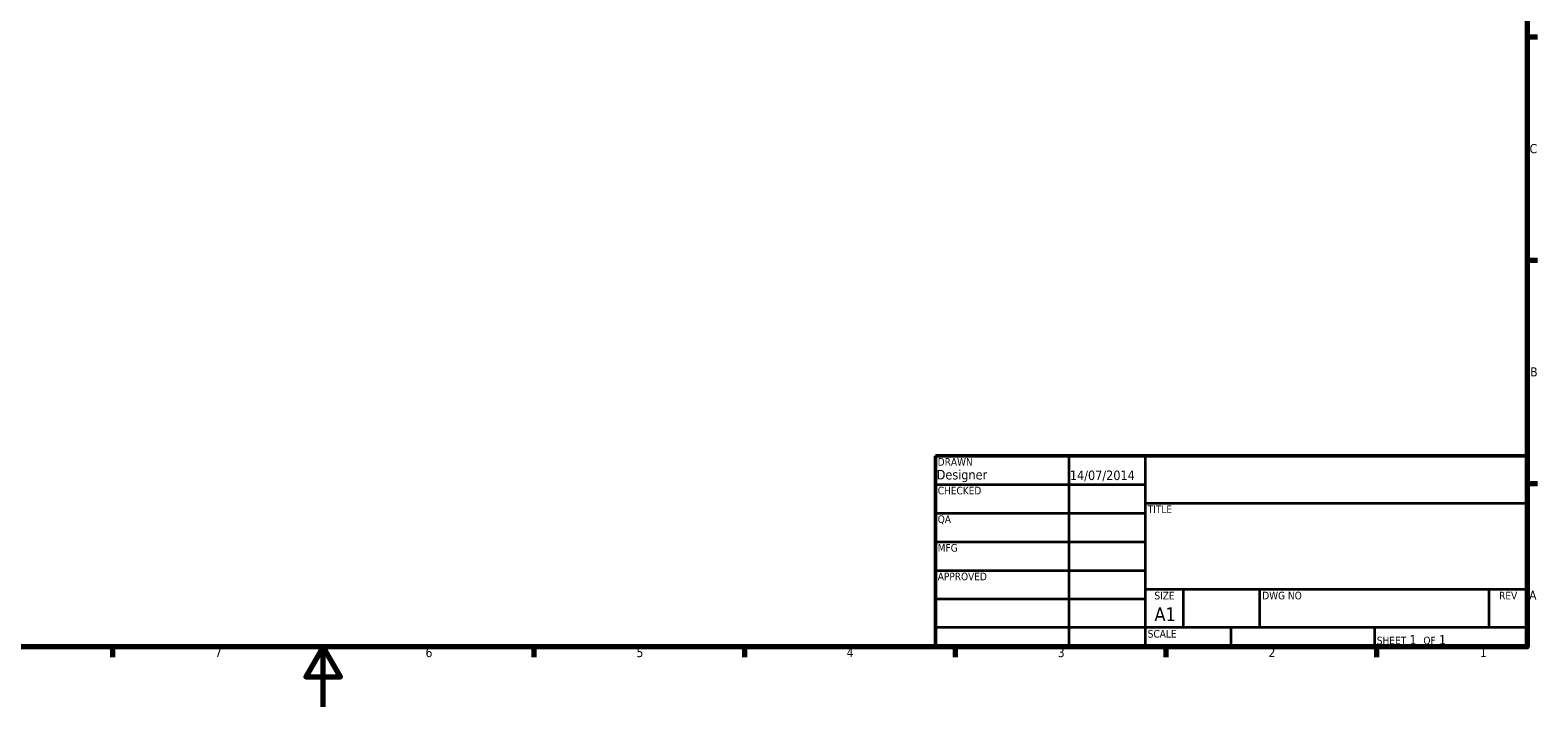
# Model space of a CAD drawing. Header units: inches. Extents: x 0 to 33.1, y 0 to 23.4.
# Tile 2 of 3: x 12.7 to 32.5, y 0 to 8.9. Entities that reach past the tile are written whole.
import ezdxf
from ezdxf.enums import TextEntityAlignment as Align

# ---------------------------------------------------------------- set-up
doc = ezdxf.new("R2010")
doc.units = ezdxf.units.IN
doc.header["$MEASUREMENT"] = 0
doc.layers.add('Border (ANSI)', color=7, linetype='Continuous', lineweight=70)
doc.layers.add('Title (ANSI)', color=7, linetype='Continuous', lineweight=50)
doc.styles.add('Note Text (ANSI)', font='tahoma.ttf')
doc.styles.add('Text Style30', font='tahoma.ttf')
doc.styles.add('Text Style38', font='tahoma.ttf')
doc.styles.add('Text Style39', font='tahoma.ttf')

# ---------------------------------------------------------------- blocks, each defined once
blk = doc.blocks.new('Borders Default Border')
at = {"layer": 'Border (ANSI)'}
for p, q in [((32.323, 8.77), (32.459, 8.77)), ((32.323, 5.846), (32.459, 5.846)), ((32.323, 2.923), (32.459, 2.923)), ((13.796, 0.787), (13.796, 0.652)), ((19.314, 0.787), (19.314, 0.652)), ((22.073, 0.787), (22.073, 0.652)), ((24.833, 0.787), (24.833, 0.652)), ((27.592, 0.787), (27.592, 0.652)), ((30.351, 0.787), (30.351, 0.652))]:
    blk.add_line(p, q, dxfattribs=at)
at = {"layer": 'Border (ANSI)', "flags": 128}
for points in [[(0.787, 0.787), (0.787, 22.598), (32.323, 22.598), (32.323, 0.787), (0.787, 0.787)], [(16.555, 0), (16.555, 0.787), (16.328, 0.394), (16.782, 0.394), (16.555, 0.787)]]:
    blk.add_lwpolyline(points, dxfattribs=at)
at = {"layer": 'Border (ANSI)', "char_height": 0.12, "attachment_point": 7, "style": 'Note Text (ANSI)'}
for s, insert in [('C', (32.354, 7.246)), ('B', (32.362, 4.325)), ('A', (32.348, 1.402)), ('7', (15.138, 0.652)), ('6', (17.896, 0.649)), ('5', (20.659, 0.649)), ('4', (23.411, 0.652)), ('3', (26.175, 0.649)), ('2', (28.935, 0.652)), ('1', (31.704, 0.652))]:
    blk.add_mtext(s, dxfattribs=dict(at, insert=insert))
blk = doc.blocks.new('Title Blocks ANSI - Large')
at = {"layer": 'Title (ANSI)'}
for p, q in [((5, 7.45), (5, 4.95)), ((12.75, 7.45), (5, 7.45)), ((12.75, 4.95), (12.75, 7.45)), ((5, 4.95), (12.75, 4.95))]:
    blk.add_line(p, q, dxfattribs=at)
at = {"layer": 'Title (ANSI)', "lineweight": 35}
for p, q in [((6.75, 4.95), (6.75, 7.45)), ((7.75, 4.95), (7.75, 7.45)), ((5, 7.075), (7.75, 7.075)), ((7.75, 6.83), (12.75, 6.83)), ((5, 6.7), (7.75, 6.7)), ((5, 6.325), (7.75, 6.325)), ((5, 5.95), (7.75, 5.95)), ((5, 5.575), (7.75, 5.575)), ((12.75, 5.7), (7.75, 5.7)), ((8.25, 5.2), (8.25, 5.7)), ((9.25, 5.2), (9.25, 5.7)), ((12.25, 5.2), (12.25, 5.7)), ((7.75, 5.2), (5, 5.2)), ((12.75, 5.2), (7.75, 5.2)), ((8.87, 5.2), (8.87, 4.95)), ((10.75, 5.2), (10.75, 4.95))]:
    blk.add_line(p, q, dxfattribs=at)
at = {"layer": 'Title (ANSI)', "style": 'Text Style38'}
for s, p in [('DRAWN', (5.03, 7.42)), ('CHECKED', (5.03, 7.045)), ('TITLE', (7.78, 6.8)), ('QA', (5.03, 6.67)), ('MFG', (5.03, 6.295)), ('APPROVED', (5.03, 5.92)), ('DWG NO', (9.28, 5.67)), ('SCALE', (7.78, 5.17))]:
    blk.add_text(s, height=0.1, dxfattribs=at).set_placement(p, align=Align.TOP_LEFT)
for s, p in [('SIZE', (8, 5.67)), ('REV', (12.5, 5.67))]:
    blk.add_text(s, height=0.1, dxfattribs=at).set_placement(p, align=Align.TOP_CENTER)
at = {"layer": 'Title (ANSI)', "insert": (10.78, 4.98), "char_height": 0.12, "attachment_point": 7, "style": 'Note Text (ANSI)'}
blk.add_mtext('\\fTahoma|b0|i0;\\H0.1000;SHEET\\fTahoma|b0|i0;\\H0.1200; 1  \\fTahoma|b0|i0;\\H0.1000;OF\\fTahoma|b0|i0;\\H0.1200; 1 ', dxfattribs=at)
at = {"layer": 'Title (ANSI)'}
for tag, p, height, style in [('AUTHOR_001', (5.017, 7.14), 0.125, 'Text Style39'), ('CREATION_DATE_001', (6.761, 7.132), 0.125, 'Text Style39'), ('Sheet_Size_001', (7.868, 5.285), 0.18, 'Text Style30')]:
    blk.add_attdef(tag, p, '', height=height, dxfattribs=dict(at, style=style))
at = {"layer": 'Title (ANSI)', "style": 'Text Style39'}
for tag, p in [('COMPANY', (10.25, 7.14)), ('REVISION_NUMBER', (12.5, 5.375))]:
    blk.add_attdef(tag, text='', height=0.125, dxfattribs=at).set_placement(p, align=Align.MIDDLE_CENTER)
at = {"layer": 'Title (ANSI)'}
for tag, height, style, p in [('CHECKED_BY', 0.125, 'Text Style39', (5.03, 6.73)), ('CHECKED_DATE', 0.125, 'Text Style39', (6.78, 6.73)), ('MFG_APPROVED_BY', 0.125, 'Text Style39', (5.03, 5.98)), ('MFG_APPROVED_DATE', 0.125, 'Text Style39', (6.78, 5.98)), ('ENG_APPROVED_BY', 0.125, 'Text Style39', (5.03, 5.605)), ('ENG_APPROVAL_DATE', 0.125, 'Text Style39', (6.78, 5.605)), ('PART_NUMBER', 0.18, 'Text Style30', (9.28, 5.23))]:
    blk.add_attdef(tag, text='', height=height, dxfattribs=dict(at, style=style)).set_placement(p, align=Align.BOTTOM_LEFT)
at = {"layer": 'Title (ANSI)', "style": 'Text Style30'}
blk.add_attdef('TITLE', text='', height=0.18, dxfattribs=at).set_placement((7.78, 6.223), align=Align.MIDDLE_LEFT)

msp = doc.modelspace()

# ---------------------------------------------------------------- block references
msp.add_blockref('Borders Default Border', (0, 0))
msp.add_blockref('Title Blocks ANSI - Large', (19.573, -4.163)).add_auto_attribs({'AUTHOR_001': 'Designer', 'CREATION_DATE_001': '14/07/2014', 'Sheet_Size_001': 'A1'})

doc.saveas('drawing.dxf')
